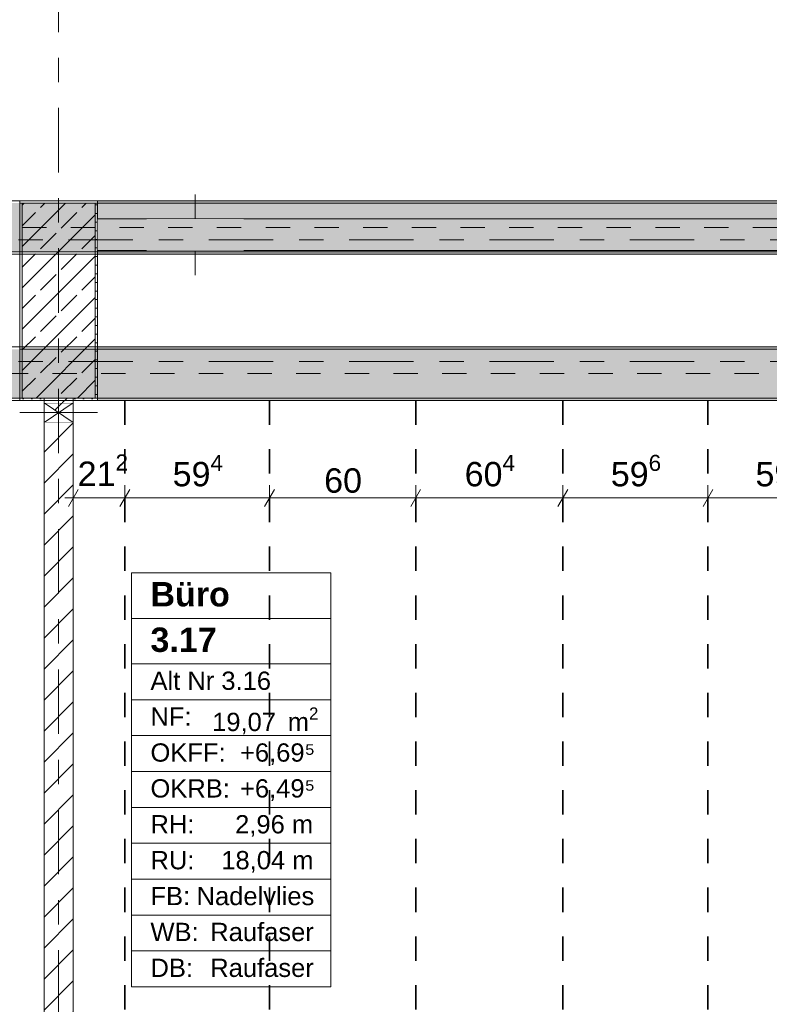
# Model space of a CAD drawing. Header units: metres. Extents: x -3.6 to 84.5, y -11 to 16.8.
# Tile 77 of 124: x 18.4 to 21.4, y 2.7 to 6.8. Entities that reach past the tile are written whole.
import ezdxf

# ---------------------------------------------------------------- set-up
doc = ezdxf.new("R2010")
doc.units = ezdxf.units.M
doc.header["$MEASUREMENT"] = 0
for name, pattern in [('Achse', [0.2, 0.1, -0.05, 0, -0.05]), ('Strichlinie doppelt', [0.546806, 0.264583, -0.105833, 0.070556, -0.105833]), ('Strichlinie eng', [0.115, 0.075, -0.04]), ('Wipeout_Contour', [1, 0, -1])]:
    doc.linetypes.add(name, pattern=pattern)
for name, color, linetype in [('155 - Bemaßung_ Beschriftung.Ausbau - Deckenelemente', 7, 'Continuous'), ('401 - Zone.Raum_ Raumbegrenzung_ Whg.', 7, 'Continuous'), ('451 - Universal.Achsen Raster', 7, 'Continuous'), ('605 - Struktur.Wand Innen', 7, 'Continuous'), ('607 - Struktur.Stütze', 7, 'Continuous'), ('608 - Struktur.Träger', 7, 'Continuous'), ('Abbruch_605 - Struktur.Wand Innen', 7, 'Continuous'), ('Neubau_605 - Struktur.Wand Innen', 7, 'Continuous')]:
    doc.layers.add(name, color=color, linetype=linetype)
doc.styles.add('ERSTELLTER_STIL_1', font='txt')
doc.styles.add('ERSTELLTER_STIL_2', font='txt')
doc.linetypes.add('Abbruch 1', pattern='A,0,[1,2022.0244.A_L5A-PL04.09_iA_Deckenelemente 2.OG1.Shx,S=0.001984,R=0,X=0,Y=0],-0.25,0', length=0.25)
doc.dimstyles.new('ERSTELLTER_STIL__1', dxfattribs={"dimtxt": 0.1, "dimasz": 0.0532, "dimexe": 0.18, "dimexo": 0.0625, "dimgap": 0, "dimtad": 1, "dimtih": 1, "dimtoh": 1, "dimzin": 0, "dimdsep": 46, "dimtxsty": 'ERSTELLTER_STIL_2', "dimblk": 'ARROWHEAD_2', "dimblk1": 'ARROWHEAD_2', "dimblk2": 'ARROWHEAD_2', "dimcen": 0.09, "dimse1": 1, "dimse2": 1, "dimclrd": 7, "dimclre": 7, "dimclrt": 7, "dimazin": 0, "dimtfac": 1, "dimtdec": 4, "dimtmove": 0, "dimatfit": 3, "dimfxl": 1, "dimtolj": 1, "dimtzin": 0, "dimarcsym": 0})
doc.dimstyles.new('ERSTELLTER_STIL__2', dxfattribs={"dimtxt": 0.1, "dimasz": 0.0532, "dimexe": 0.18, "dimexo": 0.0625, "dimgap": 0, "dimtad": 1, "dimtih": 1, "dimtoh": 1, "dimzin": 0, "dimdsep": 46, "dimtxsty": 'ERSTELLTER_STIL_2', "dimblk": 'ARROWHEAD_2', "dimblk1": 'ARROWHEAD_2', "dimblk2": 'ARROWHEAD_2', "dimcen": 0.09, "dimse1": 1, "dimse2": 1, "dimclrd": 7, "dimclre": 7, "dimclrt": 7, "dimazin": 0, "dimtfac": 1, "dimtdec": 4, "dimtmove": 2, "dimatfit": 3, "dimfxl": 1, "dimtolj": 1, "dimtzin": 0, "dimarcsym": 0})
pattern_1 = [(45, (0, 0), (-0.08485281, 0.08485281), []), (45, (-0.04243, 0.04243), (-0.08485281, 0.08485281), [0.09, -0.03])]
pattern_2 = [(45, (0, 0), (-0.01767767, 0.01767767), [0, -0.025])]
pattern_3 = [(45, (0, 0), (-0.0636396, 0.0636396), [])]

# ---------------------------------------------------------------- blocks, each defined once
blk = doc.blocks.new('*D265')
at = {"layer": '155 - Bemaßung_ Beschriftung.Ausbau - Deckenelemente', "color": 7, "linetype": 'Continuous', "lineweight": 5}
for p, q in [((18.6102, 4.825), (18.5698, 4.755)), ((18.59, 4.7375), (18.59, 4.8425)), ((18.8222, 4.825), (18.7818, 4.755)), ((18.802, 4.7375), (18.802, 4.8425)), ((18.5558, 4.79), (18.59, 4.79)), ((18.59, 4.79), (18.802, 4.79))]:
    blk.add_line(p, q, dxfattribs=at)
at = {"layer": '155 - Bemaßung_ Beschriftung.Ausbau - Deckenelemente', "color": 7, "lineweight": 5, "insert": (18.6081, 4.81), "char_height": 0.1, "attachment_point": 7, "style": 'ERSTELLTER_STIL_2'}
blk.add_mtext('\\A1;{\\pql;\\fArial|b0|i0|c0|p38;21\\fArial|b0|i0|c0|p38;\\A1{\\H.66x;\\S2^  ;}}', dxfattribs=at)
blk = doc.blocks.new('ARROWHEAD_2')
at = {"color": 0, "linetype": 'Continuous', "lineweight": 0}
for p, q in [((0, 0), (-1, 0)), ((-0.378, -0.655), (0.378, 0.655))]:
    blk.add_line(p, q, dxfattribs=at)
blk = doc.blocks.new('*D266')
at = {"layer": '155 - Bemaßung_ Beschriftung.Ausbau - Deckenelemente', "color": 7, "linetype": 'Continuous', "lineweight": 5}
for p, q in [((18.8222, 4.825), (18.7818, 4.755)), ((18.802, 4.7375), (18.802, 4.8425)), ((19.4162, 4.825), (19.3758, 4.755)), ((19.396, 4.7375), (19.396, 4.8425)), ((18.802, 4.79), (19.396, 4.79))]:
    blk.add_line(p, q, dxfattribs=at)
at = {"layer": '155 - Bemaßung_ Beschriftung.Ausbau - Deckenelemente', "color": 7, "lineweight": 5, "insert": (18.9981, 4.8083), "char_height": 0.1, "attachment_point": 7, "style": 'ERSTELLTER_STIL_2'}
blk.add_mtext('\\A1;{\\pql;\\fArial|b0|i0|c0|p38;59\\fArial|b0|i0|c0|p38;\\A1{\\H.66x;\\S4^  ;}}', dxfattribs=at)
blk = doc.blocks.new('*D267')
at = {"layer": '155 - Bemaßung_ Beschriftung.Ausbau - Deckenelemente', "color": 7, "linetype": 'Continuous', "lineweight": 5}
for p, q in [((19.4162, 4.825), (19.3758, 4.755)), ((19.396, 4.7375), (19.396, 4.8425)), ((20.0162, 4.825), (19.9758, 4.755)), ((19.996, 4.7375), (19.996, 4.8425)), ((19.396, 4.79), (19.996, 4.79))]:
    blk.add_line(p, q, dxfattribs=at)
at = {"layer": '155 - Bemaßung_ Beschriftung.Ausbau - Deckenelemente', "color": 7, "lineweight": 5, "insert": (19.6201, 4.81), "char_height": 0.1, "attachment_point": 7, "style": 'ERSTELLTER_STIL_2'}
blk.add_mtext('\\A1;{\\pql;\\fArial|b0|i0|c0|p38;60}', dxfattribs=at)
blk = doc.blocks.new('*D268')
at = {"layer": '155 - Bemaßung_ Beschriftung.Ausbau - Deckenelemente', "color": 7, "linetype": 'Continuous', "lineweight": 5}
for p, q in [((20.0162, 4.825), (19.9758, 4.755)), ((19.996, 4.7375), (19.996, 4.8425)), ((20.6202, 4.825), (20.5798, 4.755)), ((20.6, 4.7375), (20.6, 4.8425)), ((19.996, 4.79), (20.6, 4.79))]:
    blk.add_line(p, q, dxfattribs=at)
at = {"layer": '155 - Bemaßung_ Beschriftung.Ausbau - Deckenelemente', "color": 7, "lineweight": 5, "insert": (20.1971, 4.8083), "char_height": 0.1, "attachment_point": 7, "style": 'ERSTELLTER_STIL_2'}
blk.add_mtext('\\A1;{\\pql;\\fArial|b0|i0|c0|p38;60\\fArial|b0|i0|c0|p38;\\A1{\\H.66x;\\S4^  ;}}', dxfattribs=at)
blk = doc.blocks.new('*D269')
at = {"layer": '155 - Bemaßung_ Beschriftung.Ausbau - Deckenelemente', "color": 7, "linetype": 'Continuous', "lineweight": 5}
for p, q in [((20.6202, 4.825), (20.5798, 4.755)), ((20.6, 4.7375), (20.6, 4.8425)), ((21.2162, 4.825), (21.1758, 4.755)), ((21.196, 4.7375), (21.196, 4.8425)), ((20.6, 4.79), (21.196, 4.79))]:
    blk.add_line(p, q, dxfattribs=at)
at = {"layer": '155 - Bemaßung_ Beschriftung.Ausbau - Deckenelemente', "color": 7, "lineweight": 5, "insert": (20.7971, 4.8083), "char_height": 0.1, "attachment_point": 7, "style": 'ERSTELLTER_STIL_2'}
blk.add_mtext('\\A1;{\\pql;\\fArial|b0|i0|c0|p38;59\\fArial|b0|i0|c0|p38;\\A1{\\H.66x;\\S6^  ;}}', dxfattribs=at)
blk = doc.blocks.new('*D270')
at = {"layer": '155 - Bemaßung_ Beschriftung.Ausbau - Deckenelemente', "color": 7, "linetype": 'Continuous', "lineweight": 5}
for p, q in [((21.2162, 4.825), (21.1758, 4.755)), ((21.196, 4.7375), (21.196, 4.8425)), ((21.7678, 4.755), (21.8082, 4.825)), ((21.788, 4.7375), (21.788, 4.8425)), ((21.196, 4.79), (21.788, 4.79)), ((21.788, 4.79), (21.8222, 4.79))]:
    blk.add_line(p, q, dxfattribs=at)
at = {"layer": '155 - Bemaßung_ Beschriftung.Ausbau - Deckenelemente', "color": 7, "lineweight": 5, "insert": (21.3911, 4.8083), "char_height": 0.1, "attachment_point": 7, "style": 'ERSTELLTER_STIL_2'}
blk.add_mtext('\\A1;{\\pql;\\fArial|b0|i0|c0|p38;59\\fArial|b0|i0|c0|p38;\\A1{\\H.66x;\\S2^  ;}}', dxfattribs=at)

msp = doc.modelspace()

# ---------------------------------------------------------------- hatches: boundary and pattern name
at = {"layer": '607 - Struktur.Stütze', "linetype": 'Continuous', "lineweight": 0, "true_color": 0x000000}
h = msp.add_hatch(dxfattribs=at)
h.set_pattern_fill('Gips_0001', color=18, style=0, pattern_type=2)
h.set_pattern_definition(pattern_2)
h.paths.add_polyline_path([(18.37, 6.01), (18.37, 5.19), (18.47, 5.19), (18.47, 5.2), (18.38, 5.2), (18.38, 6), (18.68, 6), (18.68, 5.2), (18.59, 5.2), (18.59, 5.19), (18.69, 5.19), (18.69, 6.01)])
h = msp.add_hatch(dxfattribs=at)
h.set_pattern_fill('Beton__Stahlbeton_0001', color=18, style=0, pattern_type=2)
h.set_pattern_definition(pattern_1)
h.paths.add_polyline_path([(18.38, 5.2), (18.68, 5.2), (18.68, 6), (18.38, 6)])
at = {"layer": '608 - Struktur.Träger', "linetype": 'Continuous', "lineweight": 0, "true_color": 0x000000}
h = msp.add_hatch(dxfattribs=at)
h.set_pattern_fill('Gips_0001', color=18, style=0, pattern_type=2)
h.set_pattern_definition(pattern_2)
h.paths.add_polyline_path([(18.69, 6), (25.57, 6), (25.57, 6.01), (18.69, 6.01)])
h = msp.add_hatch(dxfattribs=at)
h.set_pattern_fill('Gips_0001', color=18, style=0, pattern_type=2)
h.set_pattern_definition(pattern_2)
h.paths.add_polyline_path([(18.69, 5.41), (18.69, 5.4), (22.06, 5.4), (22.06, 5.41)])
h = msp.add_hatch(dxfattribs=at)
h.set_pattern_fill('Gips_0001', color=18, style=0, pattern_type=2)
h.set_pattern_definition(pattern_2)
h.paths.add_polyline_path([(22.06, 5.2), (18.69, 5.2), (18.69, 5.19), (22.06, 5.19)])
at = {"layer": 'Abbruch_605 - Struktur.Wand Innen', "linetype": 'Continuous', "lineweight": 0, "true_color": 0x000000}
h = msp.add_hatch(dxfattribs=at)
h.set_pattern_fill('MW_Ziegel_0001', color=18, style=0, pattern_type=2)
h.set_pattern_definition(pattern_3)
h.paths.add_polyline_path([(18.47, 5.18), (18.53, 5.14), (18.59, 5.18)])
h = msp.add_hatch(dxfattribs=at)
h.set_pattern_fill('MW_Ziegel_0001', color=18, style=0, pattern_type=2)
h.set_pattern_definition(pattern_3)
h.paths.add_polyline_path([(18.47, 5.1), (18.59, 5.1), (18.53, 5.14)])
at = {"layer": 'Neubau_605 - Struktur.Wand Innen', "linetype": 'Continuous', "lineweight": 0, "true_color": 0x000000}
for points in [[(19.29, 5.935), (18.89, 5.935), (19.09, 5.87)], [(18.89, 5.805), (19.29, 5.805), (19.09, 5.87)]]:
    msp.add_hatch(color=18, dxfattribs=at).paths.add_polyline_path(points)

# ---------------------------------------------------------------- linework, layer by layer
at = {"layer": '155 - Bemaßung_ Beschriftung.Ausbau - Deckenelemente', "color": 7, "linetype": 'Achse', "lineweight": 35}
for p, q in [((18.802, 5.19), (18.802, 0.71)), ((19.396, 5.19), (19.396, 0.71)), ((19.996, 5.19), (19.996, 0.71)), ((20.6, 5.19), (20.6, 0.71)), ((21.196, 5.19), (21.196, 0.71))]:
    msp.add_line(p, q, dxfattribs=at)
at = {"layer": '401 - Zone.Raum_ Raumbegrenzung_ Whg.', "color": 7, "linetype": 'Continuous', "lineweight": 9}
for p, q in [((19.6473, 4.4821), (18.8285, 4.4821)), ((18.8285, 4.4821), (18.8285, 2.783)), ((18.8285, 4.4821), (19.6473, 4.4821)), ((18.8285, 4.2955), (18.8285, 4.4821)), ((19.6473, 2.783), (19.6473, 4.4821)), ((19.6473, 4.4821), (19.6473, 4.2955)), ((19.6473, 4.2955), (18.8285, 4.2955)), ((18.8285, 4.2955), (19.6473, 4.2955)), ((18.8285, 4.1089), (18.8285, 4.2955)), ((19.6473, 4.2955), (19.6473, 4.1089)), ((19.6473, 4.1089), (18.8285, 4.1089)), ((18.8285, 4.1089), (19.6473, 4.1089)), ((18.8285, 3.9615), (18.8285, 4.1089)), ((19.6473, 4.1089), (19.6473, 3.9615)), ((19.6473, 3.9615), (18.8285, 3.9615)), ((18.8285, 3.9615), (19.6473, 3.9615)), ((18.8285, 3.8142), (18.8285, 3.9615)), ((19.6473, 3.9615), (19.6473, 3.8142)), ((19.6473, 3.8142), (18.8285, 3.8142)), ((18.8285, 3.8142), (19.6473, 3.8142)), ((18.8285, 3.6669), (18.8285, 3.8142)), ((19.6473, 3.8142), (19.6473, 3.6669)), ((19.6473, 3.6669), (18.8285, 3.6669)), ((18.8285, 3.6669), (19.6473, 3.6669)), ((18.8285, 3.5196), (18.8285, 3.6669)), ((19.6473, 3.6669), (19.6473, 3.5196)), ((19.6473, 3.5196), (18.8285, 3.5196)), ((18.8285, 3.5196), (19.6473, 3.5196)), ((18.8285, 3.3723), (18.8285, 3.5196)), ((19.6473, 3.5196), (19.6473, 3.3723)), ((19.6473, 3.3723), (18.8285, 3.3723)), ((18.8285, 3.3723), (19.6473, 3.3723)), ((18.8285, 3.2249), (18.8285, 3.3723)), ((19.6473, 3.3723), (19.6473, 3.2249)), ((19.6473, 3.2249), (18.8285, 3.2249)), ((18.8285, 3.2249), (19.6473, 3.2249)), ((18.8285, 3.0776), (18.8285, 3.2249)), ((19.6473, 3.2249), (19.6473, 3.0776)), ((19.6473, 3.0776), (18.8285, 3.0776)), ((18.8285, 3.0776), (19.6473, 3.0776)), ((18.8285, 2.9303), (18.8285, 3.0776)), ((19.6473, 3.0776), (19.6473, 2.9303)), ((19.6473, 2.9303), (18.8285, 2.9303)), ((18.8285, 2.9303), (19.6473, 2.9303)), ((18.8285, 2.783), (18.8285, 2.9303)), ((19.6473, 2.9303), (19.6473, 2.783)), ((18.8285, 2.783), (19.6473, 2.783)), ((19.6473, 2.783), (18.8285, 2.783))]:
    msp.add_line(p, q, dxfattribs=at)
at = {"layer": '451 - Universal.Achsen Raster', "color": 160, "linetype": 'Strichlinie doppelt', "lineweight": 9, "true_color": 0x3232ff}
msp.add_line((64.935, 5.35), (-3.175, 5.35), dxfattribs=at)
at = {"layer": '605 - Struktur.Wand Innen', "color": 7, "linetype": 'Continuous', "lineweight": 13, "flags": 128}
for points in [[(19.29, 5.935), (18.89, 5.935)], [(18.89, 5.805), (19.29, 5.805)]]:
    msp.add_lwpolyline(points, dxfattribs=at)
at = {"layer": '607 - Struktur.Stütze', "color": 7, "linetype": 'Continuous', "lineweight": 5, "flags": 128}
msp.add_lwpolyline([(18.59, 5.19), (18.69, 5.19), (18.69, 6.01), (18.37, 6.01), (18.37, 5.19), (18.47, 5.19)], dxfattribs=at)
at = {"layer": '607 - Struktur.Stütze', "color": 7, "linetype": 'Continuous', "lineweight": 13, "flags": 128}
msp.add_lwpolyline([(18.38, 5.2), (18.68, 5.2), (18.68, 6), (18.38, 6)], close=True, dxfattribs=at)
at = {"layer": '608 - Struktur.Träger', "color": 7, "linetype": 'Continuous', "lineweight": 13}
for p, q in [((0.38, 6.01), (61.88, 6.01)), ((18.69, 6), (18.37, 6)), ((25.57, 6), (18.69, 6)), ((14.5051, 5.41), (61.88, 5.41)), ((18.69, 5.4), (18.37, 5.4)), ((22.06, 5.4), (18.69, 5.4))]:
    msp.add_line(p, q, dxfattribs=at)
at = {"layer": '608 - Struktur.Träger', "color": 7, "linetype": 'Continuous', "lineweight": 5}
for p, q in [((18.69, 6.01), (18.69, 6)), ((25.57, 6.01), (18.69, 6.01)), ((18.69, 5.41), (18.69, 5.4)), ((22.06, 5.41), (18.69, 5.41)), ((18.69, 5.2), (18.69, 5.19)), ((22.06, 5.19), (18.69, 5.19))]:
    msp.add_line(p, q, dxfattribs=at)
at = {"layer": '608 - Struktur.Träger', "color": 7, "linetype": 'Achse', "lineweight": 9}
msp.add_line((14.5051, 5.3), (61.88, 5.3), dxfattribs=at)
at = {"layer": 'Abbruch_605 - Struktur.Wand Innen', "color": 160, "linetype": 'Abbruch 1', "lineweight": 5, "true_color": 0x3232ff}
for p, q in [((19.09, 6.035), (19.09, 5.705)), ((18.37, 5.14), (18.69, 5.14)), ((18.37, 5.14), (18.69, 5.14))]:
    msp.add_line(p, q, dxfattribs=at)
at = {"layer": 'Abbruch_605 - Struktur.Wand Innen', "color": 7, "linetype": 'Abbruch 1', "lineweight": 13}
for p, q in [((18.89, 5.935), (18.89, 5.805)), ((19.29, 5.805), (19.29, 5.935))]:
    msp.add_line(p, q, dxfattribs=at)
at = {"layer": 'Abbruch_605 - Struktur.Wand Innen', "color": 7, "linetype": 'Abbruch 1', "lineweight": 18}
for p, q in [((18.59, 5.18), (18.47, 5.18)), ((18.47, 5.1), (18.59, 5.1))]:
    msp.add_line(p, q, dxfattribs=at)
at = {"layer": 'Abbruch_605 - Struktur.Wand Innen', "color": 7, "linetype": 'Abbruch 1', "lineweight": 18, "flags": 128}
for points in [[(18.47, 5.18), (18.47, 5.1)], [(18.59, 5.1), (18.59, 5.18)]]:
    msp.add_lwpolyline(points, dxfattribs=at)
at = {"layer": 'Neubau_605 - Struktur.Wand Innen', "color": 1, "linetype": 'Strichlinie eng', "lineweight": 9}
for p, q in [((18.89, 5.935), (19.29, 5.805)), ((19.29, 5.935), (18.89, 5.805))]:
    msp.add_line(p, q, dxfattribs=at)
at = {"layer": 'Neubau_605 - Struktur.Wand Innen', "color": 1, "linetype": 'Continuous', "lineweight": 9}
for p, q in [((18.47, 5.1), (18.59, 5.18)), ((18.47, 5.18), (18.59, 5.1))]:
    msp.add_line(p, q, dxfattribs=at)

# ---------------------------------------------------------------- texts
at = {"layer": '401 - Zone.Raum_ Raumbegrenzung_ Whg.', "color": 7, "lineweight": 9, "attachment_point": 1}
for s, insert, char_height, style in [('\\A1;{\\pqj;\\pt0;\\fArial|b1|i0|c0|p38;Büro}', (18.907, 4.4445), 0.1, 'ERSTELLTER_STIL_1'), ('\\A1;{\\pqj;\\pt0;\\fArial|b1|i0|c0|p38;}', (19.5687, 4.4673), 0.1, 'ERSTELLTER_STIL_1'), ('\\A1;{\\pql;\\pt0;\\fArial|b1|i0|c0|p38;3.17}', (18.907, 4.2579), 0.1, 'ERSTELLTER_STIL_1'), ('\\A1;{\\pqj;\\pt0;\\fArial|b1|i0|c0|p38;}', (19.5687, 4.2807), 0.1, 'ERSTELLTER_STIL_1'), ('\\A1;{\\pqj;\\pt0;\\fArial|b0|i0|c0|p38;Alt Nr 3.16}', (18.907, 4.077), 0.075, 'ERSTELLTER_STIL_2'), ('\\A1;{\\pqj;\\pt0;\\fArial|b0|i0|c0|p38;}', (19.5687, 4.0941), 0.075, 'ERSTELLTER_STIL_2'), ('\\A1;{\\pqj;\\pt0;\\fArial|b0|i0|c0|p38;NF: }', (18.907, 3.9297), 0.075, 'ERSTELLTER_STIL_2'), ('\\A1;{\\pql;\\pt0,0.05;\\fArial|b0|i0|c0|p38;19,07\\fArial|b0|i0|c0|p38;\\A1{\\H.66x;\\S^  ;}\\fArial|b0|i0|c0|p38; m\\fArial|b0|i0|c0|p38;\\A1{\\H.66x;\\S2^  ;}}', (19.1602, 3.9297), 0.075, 'ERSTELLTER_STIL_2'), ('\\A1;{\\pqj;\\pt0;\\fArial|b0|i0|c0|p38;OKFF: }', (18.907, 3.7823), 0.075, 'ERSTELLTER_STIL_2'), ('\\A1;{\\pqj;\\pt0;\\fArial|b0|i0|c0|p38;+6,69⁵}', (19.2746, 3.7823), 0.075, 'ERSTELLTER_STIL_2'), ('\\A1;{\\pqj;\\pt0;\\fArial|b0|i0|c0|p38;+6,49⁵}', (19.2746, 3.635), 0.075, 'ERSTELLTER_STIL_2'), ('\\A1;{\\pqj;\\pt0;\\fArial|b0|i0|c0|p38;OKRB: }', (18.907, 3.635), 0.075, 'ERSTELLTER_STIL_2'), ('\\A1;{\\pqj;\\pt0;\\fArial|b0|i0|c0|p38;RH: }', (18.907, 3.4877), 0.075, 'ERSTELLTER_STIL_2'), ('\\A1;{\\pqj;\\pt0;\\fArial|b0|i0|c0|p38;2,96 m}', (19.2547, 3.4877), 0.075, 'ERSTELLTER_STIL_2'), ('\\A1;{\\pqj;\\pt0;\\fArial|b0|i0|c0|p38;RU: }', (18.907, 3.3404), 0.075, 'ERSTELLTER_STIL_2'), ('\\A1;{\\pqj;\\pt0;\\fArial|b0|i0|c0|p38;18,04 m}', (19.1978, 3.3404), 0.075, 'ERSTELLTER_STIL_2'), ('\\A1;{\\pqj;\\pt0;\\fArial|b0|i0|c0|p38;Nadelvlies}', (19.0963, 3.1931), 0.075, 'ERSTELLTER_STIL_2'), ('\\A1;{\\pqj;\\pt0;\\fArial|b0|i0|c0|p38;FB: }', (18.907, 3.1931), 0.075, 'ERSTELLTER_STIL_2'), ('\\A1;{\\pqj;\\pt0;\\fArial|b0|i0|c0|p38;WB: }', (18.907, 3.0457), 0.075, 'ERSTELLTER_STIL_2'), ('\\A1;{\\pqj;\\pt0;\\fArial|b0|i0|c0|p38;Raufaser}', (19.1525, 3.0457), 0.075, 'ERSTELLTER_STIL_2'), ('\\A1;{\\pqj;\\pt0;\\fArial|b0|i0|c0|p38;DB: }', (18.907, 2.8984), 0.075, 'ERSTELLTER_STIL_2'), ('\\A1;{\\pqj;\\pt0;\\fArial|b0|i0|c0|p38;Raufaser}', (19.1525, 2.8984), 0.075, 'ERSTELLTER_STIL_2')]:
    msp.add_mtext(s, dxfattribs=dict(at, insert=insert, char_height=char_height, style=style))

# ---------------------------------------------------------------- dimensions: what is measured, and where the dimension line sits
at = {"layer": '155 - Bemaßung_ Beschriftung.Ausbau - Deckenelemente', "color": 7, "linetype": 'Continuous', "lineweight": 5}
for base, p1, p2, picture, middle in [((19.396, 4.79), (18.802, 5.19), (19.396, 5.19), '*D266', (19.2094, 4.86)), ((20.6, 4.79), (19.996, 5.19), (20.6, 5.19), '*D268', (20.4084, 4.86)), ((21.196, 4.79), (20.6, 5.19), (21.196, 5.19), '*D269', (21.0084, 4.86)), ((21.788, 4.79), (21.196, 5.19), (21.788, 5.19), '*D270', (21.6024, 4.86)), ((19.996, 4.79), (19.396, 5.19), (19.996, 5.19), '*D267', (19.6963, 4.86))]:
    dim = msp.add_linear_dim(base=base, p1=p1, p2=p2, dimstyle='ERSTELLTER_STIL__1', dxfattribs=at)
    dim.commit()
    dim.dimension.update_dxf_attribs({"geometry": picture, "text_midpoint": middle, "dimtype": 160})

# ---------------------------------------------------------------- next in the draw order: wipeouts: each hides what was drawn before it
at = {"color": 254, "linetype": 'Wipeout_Contour', "lineweight": 0, "ltscale": 84.815404}
msp.add_wipeout([(18.69, 5.805), (22.06, 5.805), (22.06, 5.935), (18.69, 5.935)], dxfattribs=at).dxf.layer = '605 - Struktur.Wand Innen'
at = {"color": 254, "linetype": 'Wipeout_Contour', "lineweight": 0, "ltscale": 76.996529}
msp.add_wipeout([(18.59, 5.2), (18.47, 5.2), (18.47, 5.18), (18.59, 5.18)], dxfattribs=at).dxf.layer = '605 - Struktur.Wand Innen'
at = {"color": 254, "linetype": 'Wipeout_Contour', "lineweight": 0, "ltscale": 75.51504}
msp.add_wipeout([(18.59, 5.1), (18.47, 5.1), (18.47, 0.7), (18.59, 0.7)], dxfattribs=at).dxf.layer = '605 - Struktur.Wand Innen'

# ---------------------------------------------------------------- next in the draw order: hatches: boundary and pattern name
at = {"layer": '605 - Struktur.Wand Innen', "linetype": 'Continuous', "lineweight": 0, "true_color": 0x000000}
h = msp.add_hatch(dxfattribs=at)
h.set_pattern_fill('MW_Ziegel_0001', color=18, style=0, pattern_type=2)
h.set_pattern_definition(pattern_3)
h.paths.add_polyline_path([(18.59, 5.2), (18.47, 5.2), (18.47, 5.18), (18.59, 5.18)])
h = msp.add_hatch(dxfattribs=at)
h.set_pattern_fill('MW_Ziegel_0001', color=18, style=0, pattern_type=2)
h.set_pattern_definition(pattern_3)
h.paths.add_polyline_path([(18.59, 5.1), (18.47, 5.1), (18.47, 0.7), (18.59, 0.7)])
at = {"layer": '608 - Struktur.Träger', "linetype": 'Continuous', "lineweight": 0, "true_color": 0x000000}
h = msp.add_hatch(dxfattribs=at)
h.set_pattern_fill('Beton__Stahlbeton_0001', color=18, style=0, pattern_type=2)
h.set_pattern_definition(pattern_1)
h.paths.add_polyline_path([(0.69, 6), (0.38, 6), (0.38, 5.8), (0.69, 5.8), (7.57, 5.8), (7.89, 5.8), (11.17, 5.8), (11.49, 5.8), (18.37, 5.8), (18.69, 5.8), (22.06, 5.8), (22.19, 5.8), (25.57, 5.8), (25.89, 5.8), (32.77, 5.8), (33.09, 5.8), (36.465, 5.8), (36.605, 5.8), (39.97, 5.8), (40.29, 5.8), (47.17, 5.8), (47.49, 5.8), (50.85, 5.8), (51.02, 5.8), (54.37, 5.8), (54.69, 5.8), (58.07, 5.8), (58.205, 5.8), (61.57, 5.8), (61.88, 5.8), (61.88, 6), (61.57, 6), (54.69, 6), (54.37, 6), (50.9625, 6), (50.8975, 6), (47.49, 6), (47.17, 6), (40.29, 6), (39.97, 6), (33.09, 6), (25.57, 6), (18.69, 6), (18.37, 6), (14.945, 6), (14.88, 6), (11.49, 6), (11.17, 6), (7.89, 6), (7.57, 6)])
h = msp.add_hatch(dxfattribs=at)
h.set_pattern_fill('Gips_0001', color=18, style=0, pattern_type=2)
h.set_pattern_definition(pattern_2)
h.paths.add_polyline_path([(18.69, 5.8), (18.69, 5.79), (22.06, 5.79), (22.06, 5.8)])
h = msp.add_hatch(dxfattribs=at)
h.set_pattern_fill('Beton__Stahlbeton_0001', color=18, style=0, pattern_type=2)
h.set_pattern_definition(pattern_1)
h.paths.add_polyline_path([(14.5051, 5.2), (18.37, 5.2), (18.69, 5.2), (22.06, 5.2), (22.19, 5.2), (25.57, 5.2), (25.89, 5.2), (29.23, 5.2), (29.41, 5.2), (32.77, 5.2), (33.09, 5.2), (36.465, 5.2), (36.605, 5.2), (39.97, 5.2), (40.29, 5.2), (47.17, 5.2), (47.49, 5.2), (50.85, 5.2), (51.02, 5.2), (54.37, 5.2), (54.69, 5.2), (58.07, 5.2), (58.205, 5.2), (61.57, 5.2), (61.88, 5.2), (61.88, 5.4), (61.57, 5.4), (58.205, 5.4), (58.07, 5.4), (54.69, 5.4), (54.37, 5.4), (51.02, 5.4), (50.85, 5.4), (47.49, 5.4), (47.17, 5.4), (40.29, 5.4), (39.97, 5.4), (36.605, 5.4), (36.465, 5.4), (33.09, 5.4), (32.77, 5.4), (29.41, 5.4), (29.23, 5.4), (25.89, 5.4), (25.57, 5.4), (22.19, 5.4), (22.06, 5.4), (18.69, 5.4), (18.37, 5.4), (14.5051, 5.4)])

# ---------------------------------------------------------------- next in the draw order: linework, layer by layer
at = {"layer": '451 - Universal.Achsen Raster', "color": 160, "linetype": 'Strichlinie doppelt', "lineweight": 9, "true_color": 0x3232ff}
for p, q in [((18.53, -10.585), (18.53, 16.355)), ((64.935, 5.85), (-3.175, 5.85))]:
    msp.add_line(p, q, dxfattribs=at)
at = {"layer": '605 - Struktur.Wand Innen', "color": 7, "linetype": 'Continuous', "lineweight": 13, "flags": 128}
for points in [[(18.89, 5.935), (18.69, 5.935)], [(25.57, 5.935), (19.29, 5.935)], [(18.69, 5.805), (18.89, 5.805)], [(19.29, 5.805), (21.7, 5.805)]]:
    msp.add_lwpolyline(points, dxfattribs=at)
at = {"layer": '605 - Struktur.Wand Innen', "color": 7, "linetype": 'Continuous', "lineweight": 18, "flags": 128}
for points in [[(18.47, 5.2), (18.47, 5.18)], [(18.59, 5.18), (18.59, 5.2)], [(18.47, 5.1), (18.47, 0.7)], [(18.59, 0.7), (18.59, 5.1)]]:
    msp.add_lwpolyline(points, dxfattribs=at)
at = {"layer": '608 - Struktur.Träger', "color": 7, "linetype": 'Achse', "lineweight": 9}
msp.add_line((0.38, 5.9), (61.88, 5.9), dxfattribs=at)
at = {"layer": '608 - Struktur.Träger', "color": 7, "linetype": 'Continuous', "lineweight": 13}
for p, q in [((0.38, 5.79), (61.88, 5.79)), ((14.5051, 5.19), (61.88, 5.19))]:
    msp.add_line(p, q, dxfattribs=at)
at = {"layer": '608 - Struktur.Träger', "color": 7, "linetype": 'Continuous', "lineweight": 5}
for p in [(18.69, 5.8), (22.06, 5.79)]:
    msp.add_line(p, (18.69, 5.79), dxfattribs=at)
at = {"layer": '608 - Struktur.Träger', "color": 7, "linetype": 'Continuous', "lineweight": 13, "flags": 128}
for points in [[(54.69, 5.8), (54.37, 5.8), (51.02, 5.8), (50.85, 5.8), (47.49, 5.8), (47.17, 5.8), (40.29, 5.8), (39.97, 5.8), (36.605, 5.8), (36.465, 5.8), (33.09, 5.8), (32.77, 5.8), (25.89, 5.8), (25.57, 5.8), (22.19, 5.8), (22.06, 5.8), (18.69, 5.8), (18.37, 5.8), (11.49, 5.8), (11.17, 5.8), (7.89, 5.8), (7.57, 5.8), (0.69, 5.8), (0.38, 5.8)], [(54.69, 5.2), (54.37, 5.2), (51.02, 5.2), (50.85, 5.2), (47.49, 5.2), (47.17, 5.2), (40.29, 5.2), (39.97, 5.2), (36.605, 5.2), (36.465, 5.2), (33.09, 5.2), (32.77, 5.2), (29.41, 5.2), (29.23, 5.2), (25.89, 5.2), (25.57, 5.2), (22.19, 5.2), (22.06, 5.2), (18.69, 5.2), (18.37, 5.2), (14.5051, 5.2)]]:
    msp.add_lwpolyline(points, dxfattribs=at)

# ---------------------------------------------------------------- next in the draw order: dimensions: what is measured, and where the dimension line sits
at = {"layer": '155 - Bemaßung_ Beschriftung.Ausbau - Deckenelemente', "color": 7, "linetype": 'Continuous', "lineweight": 5}
dim = msp.add_linear_dim(base=(18.802, 4.79), p1=(18.59, 2.95), p2=(18.802, 5.19), dimstyle='ERSTELLTER_STIL__2', dxfattribs=at)
dim.commit()
dim.dimension.update_dxf_attribs({"geometry": '*D265', "text_midpoint": (18.8193, 4.86), "dimtype": 160})

doc.saveas('drawing.dxf')
